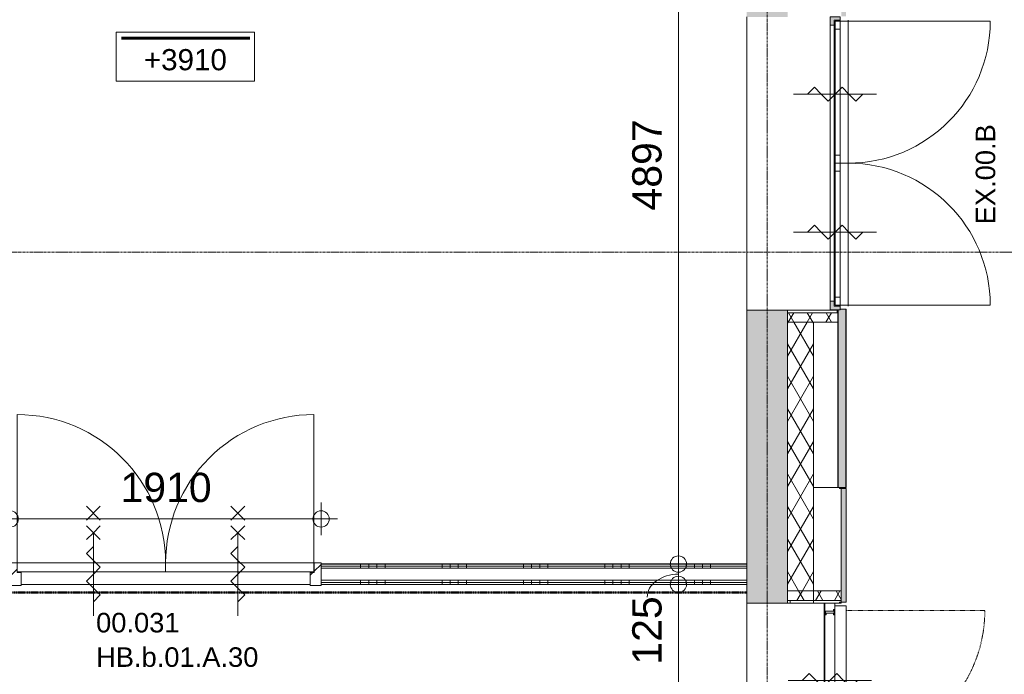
# Model space of a CAD drawing. Header units: millimetres. Extents: x 522 to 75900, y -25803 to 58941.
# Tile 126 of 134: x 48609 to 54657, y 38008 to 42029. Entities that reach past the tile are written whole.
import ezdxf

# ---------------------------------------------------------------- set-up
doc = ezdxf.new("R2010")
doc.units = ezdxf.units.MM
for name, pattern in [('BE_Brand', [10, 5, -2, 1, -2]), ('Dash', [6.35, 3.175, -3.175]), ('Dot', [4.7625, 0, -4.7625]), ('Grid Line', [22.225, 12.7, -3.175, 3.175, -3.175]), ('Overhead', [3.96875, 2.38125, -1.5875])]:
    doc.linetypes.add(name, pattern=pattern)
for name, color, linetype, lineweight in [('00_Algemeen', 7, 'Dot', 9), ('00_Algemeen-100', 7, 'Continuous', 9), ('22_Metselwerk', 7, 'Continuous', 9), ('30_Kozijnen-ramen-deuren', 7, 'Continuous', 9), ('42_Dekvloeren en vloersystemen', 7, 'Continuous', 9)]:
    doc.layers.add(name, color=color, linetype=linetype, lineweight=lineweight)
doc.styles.add('Arial', font='arial.ttf', dxfattribs={"height": 180})
doc.styles.add('Arial_1', font='arial.ttf', dxfattribs={"height": 130})
doc.styles.add('Arial_4', font='arial.ttf', dxfattribs={"height": 120})
doc.dimstyles.new('1_8mm_continuous_mm_zwart', dxfattribs={"dimscale": 304.8, "dimtxt": 183.646692, "dimasz": 0.328084, "dimexe": 0.328084, "dimexo": 0.0625, "dimgap": 0.164042, "dimtad": 1, "dimdec": 0, "dimzin": 0, "dimdsep": 46, "dimtxsty": 'Arial', "dimblk1": 'DOTBLANK', "dimblk2": 'DOTBLANK', "dimsah": 1, "dimcen": 0.09, "dimdle": 0.328084, "dimazin": 0, "dimtfac": 1, "dimtdec": 4, "dimtix": 1, "dimtmove": 0, "dimatfit": 3, "dimfxl": 0.328084, "dimfxlon": 1, "dimtvp": 1, "dimtolj": 1, "dimtzin": 0, "dimarcsym": 2})
doc.dimstyles.new('1_8mm_continuous_mm_zwart_2', dxfattribs={"dimscale": 304.8, "dimtxt": 183.646692, "dimasz": 0.328084, "dimexe": 0.328084, "dimexo": 0.0625, "dimgap": 0.164042, "dimtad": 1, "dimdec": 0, "dimzin": 0, "dimdsep": 46, "dimtxsty": 'Arial', "dimblk1": 'DOTBLANK', "dimblk2": 'DOTBLANK', "dimsah": 1, "dimcen": 0.09, "dimdle": 0.328084, "dimazin": 0, "dimtfac": 1, "dimtdec": 4, "dimtix": 1, "dimtmove": 1, "dimatfit": 3, "dimfxl": 0.328084, "dimfxlon": 1, "dimtvp": 1, "dimtolj": 1, "dimtzin": 0, "dimarcsym": 2})
doc.dimstyles.new('1_8mm_continuous_mm_zwart_3', dxfattribs={"dimscale": 304.8, "dimtxt": 183.646692, "dimasz": 0.328084, "dimexe": 0.328084, "dimexo": 0.0625, "dimgap": 0.164042, "dimtad": 1, "dimdec": 0, "dimzin": 0, "dimdsep": 46, "dimtxsty": 'Arial', "dimblk1": 'DOTBLANK', "dimblk2": 'DOTBLANK', "dimsah": 1, "dimcen": 0.09, "dimdle": 0.328084, "dimazin": 0, "dimtfac": 1, "dimtdec": 4, "dimtix": 1, "dimtmove": 0, "dimatfit": 3, "dimfxl": 0.328084, "dimfxlon": 1, "dimtvp": 1, "dimtolj": 1, "dimtzin": 0, "dimarcsym": 2})
pattern_1 = [(90, (48702.5, 38560), (-500, -1e-11), []), (90, (48752.5, 38560), (-500, -1e-11), []), (90, (48802.5, 38560), (-500, -1e-11), []), (90, (48852.5, 38560), (-500, -1e-11), [])]

# ---------------------------------------------------------------- blocks, each defined once
blk = doc.blocks.new('FRA_R12_AWT_CON_Betonwerk_R20_rvt-1-100 - Plattegrond - Begane grond')
at = {"layer": '22_Metselwerk', "lineweight": 13, "true_color": 0xc0c0c0}
h = blk.add_hatch(dxfattribs=at)
h.set_pattern_fill('FP_141', color=9, style=0, pattern_type=2)
h.set_pattern_definition([(45, (0, 0), (-106.06602, 106.06602), []), (135, (0, 0), (-106.06602, -106.06602), []), (50, (0, 0), (358.6306, -31.3759), [37.5, -412.5]), (355, (0, 0), (-69.3761, 376.0957), [30, -330]), (100.451, (29.9, -2.6), (289.2568, 344.7173), [31.87, -350.571]), (46.184, (0, 100), (533.62, -82.7615), [56.25, -618.75]), (96.636, (44.47, 93.1), (467.3284, 487.0622), [47.805, -525.856]), (351.184, (0, 100), (467.3326, 487.058), [45, -495]), (21, (50, 75), (298.4541, -201.3095), [37.5, -412.5]), (326, (50, 75), (121.6571, 362.5749), [30, -330]), (71.451, (74.87, 58.22), (420.112, 161.2621), [31.87, -350.571]), (37.5, (0, 0), (6.07993, 166.44693), [3.353, -322.647, 3.353, -331.647, -331.25]), (37.5, (0, 0), (6.07993, 166.44693), [-661, 3.353, -327.897]), (7.5, (0, 0), (131.53477, 197.20586), [3.353, -187.647, 3.353, -315.147, -126.25]), (7.5, (0, 0), (131.53477, 197.20586), [-509.5, 3.353, -122.897]), (327.5, (-111.5, 0), (266.91122, -11.27744), [3.353, -121.647, 3.353, -386.647, -517.5]), (327.5, (-111.5, 0), (266.91122, -11.27744), [-515, 3.353, -514.147]), (317.5, (-161.5, 0), (291.5931, 50.0525), [3.353, -159.147, 3.353, -255.647, -367.5]), (317.5, (-161.5, 0), (291.5931, 50.0525), [-421.5, 3.353, -364.147]), (317.5, (-161.5, 0), (291.5931, 50.0525), [3.353, -159.147, 3.353, -255.647, -367.5]), (317.5, (-161.5, 0), (291.5931, 50.0525), [-421.5, 3.353, -364.147])])
h.paths.add_polyline_path([(53171.6, 9850), (53325, 9850), (53325, 10380), (53075, 10380), (53075, 9850)], flags=0)
h.paths.add_polyline_path([(53325, 11420), (53325, 12180), (53075, 12180), (53075, 11420)], flags=0)
h.paths.add_polyline_path([(53075, 13220), (53325, 13220), (53325, 13980), (53075, 13980)], flags=0)
h.paths.add_polyline_path([(53325, 15020), (53325, 15780), (53075, 15780), (53075, 15020)], flags=0)
h.paths.add_polyline_path([(53075, 16820), (53325, 16820), (53325, 17580), (53075, 17580), (53075, 17357.1)], flags=0)
h.paths.add_polyline_path([(53075, 18620), (53325, 18620), (53325, 19380), (53075, 19380), (53075, 18940.1)], flags=0)
h.paths.add_polyline_path([(53325, 20420), (53325, 21180), (53075, 21180), (53075, 20420)], flags=0)
h.paths.add_polyline_path([(53075, 22220), (53325, 22220), (53325, 22980), (53075, 22980)], flags=0)
h.paths.add_polyline_path([(53325, 24020), (53325, 26545), (53075, 26545), (53075, 24020)], flags=0)
h.paths.add_polyline_path([(53325, 27645), (53325, 29445), (53075, 29445), (53075, 27645)], flags=0)
h.paths.add_polyline_path([(53325, 31245), (53325, 33045), (53075, 33045), (53075, 31245)], flags=0)
h.paths.add_polyline_path([(53325, 34845), (53325, 36645), (53075, 36645), (53075, 34845)], flags=0)
h.paths.add_polyline_path([(53171.6, 38445), (53325, 38445), (53325, 40245), (53075, 40245), (53075, 38445)], flags=0)
h.paths.add_polyline_path([(53075, 42045), (53325, 42045), (53325, 43845), (53075, 43845), (53075, 42684.9)], flags=0)
h.paths.add_polyline_path([(53325, 45645), (53325, 53325), (53075, 53325), (53075, 45645), (53171.6, 45645)], flags=0)
at = {"layer": '22_Metselwerk', "lineweight": 13}
for p, q in [((53325, 40245), (53075, 40245)), ((53075, 40245), (53075, 38445)), ((53325, 38445), (53325, 40245)), ((53075, 38445), (53325, 38445))]:
    blk.add_line(p, q, dxfattribs=at)
blk = doc.blocks.new('32_HB_b - 01_A_30_1910x2400_125mm-9753423-100 - Plattegrond - Begane grond')
at = {"layer": '00_Algemeen', "linetype": 'Continuous', "true_color": 0xc0c0c0}
h = blk.add_hatch(dxfattribs=at)
h.set_pattern_fill('FP_98', color=9, style=0, pattern_type=2)
h.set_pattern_definition([(225, (49625.85, 38634.01), (70.71068, -70.71068), [])])
h.paths.add_polyline_path([(-834.2, 81), (-834.2, -58), (-792.2, -58), (-792.2, 2), (-767.2, 2), (-767.2, 81)], flags=0)
h.paths.add_polyline_path([(1008.8, 81), (1008.8, 2), (1033.8, 2), (1033.8, -58), (1075.8, -58), (1075.8, 81)], flags=0)
at = {"layer": '00_Algemeen', "linetype": 'Continuous'}
for p, q in [((-323.2, -243.5), (-323.2, 266.5)), ((564.8, -243.5), (564.8, 266.5)), ((-323.2, 181.2), (-365.6, 138.8)), ((-365.6, 138.8), (-323.2, 96.4)), ((564.8, 181.2), (522.4, 138.8)), ((522.4, 138.8), (564.8, 96.4)), ((-323.2, 96.4), (-280.7, 53.9)), ((564.8, 96.4), (607.3, 53.9)), ((-323.2, 11.5), (-365.6, -30.9)), ((-280.7, 53.9), (-323.2, 11.5)), ((564.8, 11.5), (522.4, -30.9)), ((607.3, 53.9), (564.8, 11.5)), ((-365.6, -30.9), (-323.2, -73.4)), ((522.4, -30.9), (564.8, -73.4)), ((-323.2, -73.4), (-280.7, -115.8)), ((-280.7, -115.8), (-323.2, -158.2)), ((564.8, -73.4), (607.3, -115.8)), ((607.3, -115.8), (564.8, -158.2)), ((-365.6, -201.1), (-323.2, -243.5)), ((-280.7, -201.1), (-323.2, -243.5)), ((522.4, -201.1), (564.8, -243.5)), ((607.3, -201.1), (564.8, -243.5)), ((-323.2, -243.5), (-365.6, -285.9)), ((-323.2, -243.5), (-280.7, -285.9)), ((564.8, -243.5), (522.4, -285.9)), ((564.8, -243.5), (607.3, -285.9)), ((-280.7, -321.1), (-365.6, -405.9)), ((-365.6, -321.1), (-280.7, -405.9)), ((607.3, -321.1), (522.4, -405.9)), ((522.4, -321.1), (607.3, -405.9))]:
    blk.add_line(p, q, dxfattribs=at)
at = {"layer": '30_Kozijnen-ramen-deuren'}
for p, q in [((-834.2, 81), (-767.2, 81)), ((-834.2, -58), (-834.2, 81)), ((-767.2, 81), (-767.2, 2)), ((1008.8, 81), (1075.8, 81)), ((1008.8, 2), (1008.8, 81)), ((1075.8, 81), (1075.8, -58)), ((-792.2, 2), (-792.2, -58)), ((-767.2, 2), (-792.2, 2)), ((1033.8, 2), (1008.8, 2)), ((1033.8, -58), (1033.8, 2)), ((-792.2, -58), (-834.2, -58)), ((1075.8, -58), (1033.8, -58))]:
    blk.add_line(p, q, dxfattribs=at)
blk = doc.blocks.new('32_DO_deurblad_HT_vlak - standaard-8606269-100 - Plattegrond - Begane grond')
at = {"layer": '30_Kozijnen-ramen-deuren'}
for p, q in [((-389.8, 911), (-389.8, 0)), ((496.2, 0), (504, 0))]:
    blk.add_line(p, q, dxfattribs=at)
at = {"layer": '30_Kozijnen-ramen-deuren', "lineweight": 18}
for p, q in [((521.2, 0), (-389.8, 0)), ((-389.8, 0), (-389.8, -55)), ((521.2, -55), (521.2, 0)), ((-389.8, -55), (521.2, -55))]:
    blk.add_line(p, q, dxfattribs=at)
at = {"layer": '30_Kozijnen-ramen-deuren', "linetype": 'Dash'}
blk.add_line((496.2, -55), (504, -55), dxfattribs=at)
at = {"layer": '30_Kozijnen-ramen-deuren'}
blk.add_arc((-389.8, 0), 911, 360, 90, dxfattribs=at)
blk = doc.blocks.new('32_DO_deurblad_HT_vlak - standaard-8606267-100 - Plattegrond - Begane grond')
at = {"layer": '30_Kozijnen-ramen-deuren', "lineweight": 18}
for p, q in [((-389.8, 0), (-389.8, 55)), ((-389.8, 55), (521.2, 55)), ((521.2, 0), (-389.8, 0)), ((521.2, 55), (521.2, 0))]:
    blk.add_line(p, q, dxfattribs=at)
at = {"layer": '30_Kozijnen-ramen-deuren'}
for p, q in [((-389.8, -911), (-389.8, 0)), ((496.2, 0), (504, 0))]:
    blk.add_line(p, q, dxfattribs=at)
at = {"layer": '30_Kozijnen-ramen-deuren', "linetype": 'Dash'}
blk.add_line((496.2, 55), (504, 55), dxfattribs=at)
at = {"layer": '30_Kozijnen-ramen-deuren'}
blk.add_arc((-389.8, 0), 911, 270, 0, dxfattribs=at)
blk = doc.blocks.new('31_DO_A1_DD_e_01 - Jazo p - A1_DD_e_01 - 1800x2800-8810987-100 - Plattegrond - Begane grond')
at = {"layer": '30_Kozijnen-ramen-deuren'}
h = blk.add_hatch(color=256, dxfattribs=at)
h.paths.add_polyline_path([(1020.8, 1), (998.8, 1), (998.8, -34), (968.8, -34), (968.8, -59), (1020.8, -59)], flags=0)
h.paths.add_polyline_path([(-727.2, -34), (-757.2, -34), (-757.2, 1), (-779.2, 1), (-779.2, -59), (-727.2, -59)], flags=0)
at = {"layer": '00_Algemeen', "linetype": 'Continuous'}
for p, q in [((-303.2, 226), (-303.2, -284)), ((544.8, 226), (544.8, -284)), ((-260.7, 98.3), (-303.2, 140.7)), ((587.3, 98.3), (544.8, 140.7)), ((-303.2, 55.9), (-260.7, 98.3)), ((544.8, 55.9), (587.3, 98.3)), ((-345.6, 13.4), (-303.2, 55.9)), ((-303.2, -29), (-345.6, 13.4)), ((502.4, 13.4), (544.8, 55.9)), ((544.8, -29), (502.4, 13.4)), ((-260.7, -71.4), (-303.2, -29)), ((587.3, -71.4), (544.8, -29)), ((-345.6, -156.3), (-303.2, -113.9)), ((-303.2, -113.9), (-260.7, -71.4)), ((502.4, -156.3), (544.8, -113.9)), ((544.8, -113.9), (587.3, -71.4)), ((-303.2, -198.7), (-345.6, -156.3)), ((544.8, -198.7), (502.4, -156.3))]:
    blk.add_line(p, q, dxfattribs=at)
at = {"layer": '30_Kozijnen-ramen-deuren'}
for p, q in [((-779.2, 1), (-779.2, -59)), ((-757.2, 1), (-779.2, 1)), ((-757.2, -34), (-757.2, 1)), ((-757.2, 1), (-752.2, 1)), ((993.8, 1), (998.8, 1)), ((1020.8, 1), (998.8, 1)), ((998.8, 1), (998.8, -34)), ((1020.8, -59), (1020.8, 1)), ((-779.2, -59), (-727.2, -59)), ((-727.2, -34), (-757.2, -34)), ((-727.2, -59), (-727.2, -34)), ((-727.2, -34), (968.8, -34)), ((968.8, -59), (-727.2, -59)), ((998.8, -34), (968.8, -34)), ((968.8, -34), (968.8, -59)), ((968.8, -59), (1020.8, -59))]:
    blk.add_line(p, q, dxfattribs=at)
blk = doc.blocks.new('31_DO_PR dubbel - S1_DD_e_02-9830484-100 - Plattegrond - Begane grond')
at = {"layer": '00_Algemeen', "linetype": 'Continuous', "true_color": 0xc0c0c0}
h = blk.add_hatch(dxfattribs=at)
h.set_pattern_fill('FP_153', color=9, style=0, pattern_type=2)
h.set_pattern_definition([(135, (37665.85, -53666.5), (-70.71068, -70.71068), [])])
h.paths.add_polyline_path([(1020.8, -88.8), (1020.8, -51.5), (980.8, -51.5), (980.8, -59), (970.8, -59), (970.8, -108.5), (955.8, -108.5), (955.8, -111.5), (1020.8, -111.5)], flags=0)
h.paths.add_polyline_path([(-714.2, -108.5), (-729.2, -108.5), (-729.2, -59), (-739.2, -59), (-739.2, -51.5), (-779.2, -51.5), (-779.2, -111.5), (-714.2, -111.5)], flags=0)
at = {"layer": '00_Algemeen', "linetype": 'Continuous'}
for p, q in [((-303.5, 173.5), (-303.5, -336.5)), ((545.2, 173.5), (545.2, -336.5)), ((-261.1, 45.8), (-303.5, 88.2)), ((587.6, 45.8), (545.2, 88.2)), ((-345.9, -39.1), (-303.5, 3.4)), ((-303.5, 3.4), (-261.1, 45.8)), ((502.8, -39.1), (545.2, 3.4)), ((545.2, 3.4), (587.6, 45.8)), ((-303.5, -81.5), (-345.9, -39.1)), ((545.2, -81.5), (502.8, -39.1)), ((-261.1, -123.9), (-303.5, -81.5)), ((587.6, -123.9), (545.2, -81.5)), ((-345.9, -208.8), (-303.5, -166.4)), ((-303.5, -166.4), (-261.1, -123.9)), ((502.8, -208.8), (545.2, -166.4)), ((545.2, -166.4), (587.6, -123.9)), ((-303.5, -251.2), (-345.9, -208.8)), ((545.2, -251.2), (502.8, -208.8))]:
    blk.add_line(p, q, dxfattribs=at)
at = {"layer": '30_Kozijnen-ramen-deuren'}
for p, q in [((-739.2, -51.5), (-779.2, -51.5)), ((-779.2, -51.5), (-779.2, -111.5)), ((-739.2, -59), (-739.2, -51.5)), ((-729.2, -59), (-739.2, -59)), ((-729.2, -108.5), (-729.2, -59)), ((980.8, -59), (970.8, -59)), ((970.8, -59), (970.8, -108.5)), ((1020.8, -51.5), (980.8, -51.5)), ((980.8, -51.5), (980.8, -59)), ((1020.8, -111.5), (1020.8, -51.5)), ((-779.2, -111.5), (-714.2, -111.5)), ((-714.2, -108.5), (-729.2, -108.5)), ((-714.2, -111.5), (-714.2, -108.5)), ((970.8, -108.5), (955.8, -108.5)), ((955.8, -108.5), (955.8, -111.5)), ((955.8, -111.5), (1020.8, -111.5))]:
    blk.add_line(p, q, dxfattribs=at)
blk = doc.blocks.new('31_d_buitendeur_PR_gevelpaneel-d2 - D25-10408441-100 - Plattegrond - Begane grond')
at = {"layer": '30_Kozijnen-ramen-deuren', "linetype": 'Dash'}
for p, q in [((1090.5, 959.4), (1090.5, 107.4)), ((1115.5, -22.6), (1952.5, -22.6)), ((1851.3, -22.6), (1839, -22.6))]:
    blk.add_line(p, q, dxfattribs=at)
at = {"layer": '30_Kozijnen-ramen-deuren', "lineweight": 18}
for p, q in [((1927.5, 107.4), (1060.5, 107.4)), ((1060.5, 107.4), (1060.5, 37.4)), ((1927.5, 37.4), (1927.5, 107.4)), ((1060.5, 37.4), (1927.5, 37.4))]:
    blk.add_line(p, q, dxfattribs=at)
at = {"layer": '30_Kozijnen-ramen-deuren'}
for p, q in [((1090.5, 107.4), (1927.5, 107.4)), ((1826.3, 107.4), (1814, 107.4)), ((1927.5, 37.4), (1090.5, 37.4)), ((1090.5, 37.4), (1090.5, 34.4)), ((1090.5, 34.4), (1115.5, 34.4)), ((1115.5, 29.4), (1105.5, 29.4)), ((1105.5, 29.4), (1105.5, -14.6)), ((1115.5, 34.4), (1115.5, 29.4)), ((1927.5, 29.4), (1927.5, 37.4)), ((1937.5, 29.4), (1927.5, 29.4)), ((1937.5, -14.6), (1937.5, 29.4)), ((1105.5, -14.6), (1115.5, -14.6)), ((1115.5, -14.6), (1115.5, -22.6)), ((1115.5, -22.6), (1952.5, -22.6)), ((1927.5, -19.6), (1927.5, -14.6)), ((1927.5, -14.6), (1937.5, -14.6)), ((1952.5, -19.6), (1927.5, -19.6)), ((1952.5, -22.6), (1952.5, -19.6))]:
    blk.add_line(p, q, dxfattribs=at)
at = {"layer": '30_Kozijnen-ramen-deuren', "linetype": 'Dash'}
blk.add_arc((1090.5, 107.4), 852, 360, 90, dxfattribs=at)
blk = doc.blocks.new('32_gm_Dorpel_Vlak_Sponning - Type 1-10408446-100 - Plattegrond - Begane grond')
at = {"layer": '30_Kozijnen-ramen-deuren'}
for p, q in [((-850, -40), (-850, -35.5)), ((-8.3, -32.5), (-16.7, -32.5)), ((850, -35.5), (850, -40)), ((-835, -92.5), (-828.7, -92.5)), ((8.3, -92.5), (16.7, -92.5)), ((828.7, -92.5), (835, -92.5))]:
    blk.add_line(p, q, dxfattribs=at)
blk = doc.blocks.new('32_Trafo_Louver_Cw - 32_Trafo_Louver_Cw-8704129-100 - Plattegrond - Begane grond')
at = {"layer": '30_Kozijnen-ramen-deuren', "true_color": 0xc0c0c0}
blk.add_hatch(color=9, dxfattribs=at).paths.add_polyline_path([(547.5, 50), (-547.5, 50), (-547.5, 48.1), (547.5, 48.1)], flags=0)
at = {"layer": '30_Kozijnen-ramen-deuren', "true_color": 0xf4f4f4}
for points in [[(547.5, 1), (547.5, 48.1), (-547.5, 48.1), (-547.5, 12.5), (-545, 12.5), (-545, 1), (381.5, 1)], [(547.5, 0), (547.5, 1), (381.5, 0)]]:
    blk.add_hatch(color=7, dxfattribs=at).paths.add_polyline_path(points, flags=0)
at = {"layer": '30_Kozijnen-ramen-deuren', "lineweight": 18}
for p, q in [((547.5, 50), (-547.5, 50)), ((-547.5, 50), (-547.5, 48.1)), ((-547.5, 48.1), (547.5, 48.1)), ((547.5, 48.1), (547.5, 50))]:
    blk.add_line(p, q, dxfattribs=at)
at = {"layer": '30_Kozijnen-ramen-deuren'}
for p, q in [((-547.5, 12.5), (-547.5, 48.1)), ((-545, 1), (547.5, 1)), ((-542.5, 0), (-545, 0)), ((547.5, 0), (-467.5, 0)), ((547.5, 48.1), (547.5, 10))]:
    blk.add_line(p, q, dxfattribs=at)
blk = doc.blocks.new('00_DO_deurblad_trafo - D23-9526336-100 - Plattegrond - Begane grond')
at = {"layer": '30_Kozijnen-ramen-deuren', "lineweight": 18}
for p, q in [((-370.8, 0), (-370.8, 30)), ((-370.8, 30), (-320.8, 30)), ((-320.8, 30), (-320.8, 0)), ((452.2, 0), (452.2, 30)), ((452.2, 30), (502.2, 30)), ((502.2, 30), (502.2, 0))]:
    blk.add_line(p, q, dxfattribs=at)
at = {"layer": '30_Kozijnen-ramen-deuren'}
for p, q in [((-370.8, -1), (-370.8, 0)), ((502.2, 0), (-370.8, 0)), ((452.2, 30), (-320.8, 30)), ((502.2, 0), (502.2, -1)), ((-375.8, -50), (-340.6, -50)), ((-370.8, -50), (-375.8, -50)), ((-370.8, -50), (-370.8, -1)), ((502.2, -1), (-370.8, -1)), ((502.2, -50), (-370.8, -50)), ((-370.8, -50), (-370.8, -923)), ((502.2, -1), (502.2, -50))]:
    blk.add_line(p, q, dxfattribs=at)
at = {"layer": '30_Kozijnen-ramen-deuren', "linetype": 'Dash'}
for p, q in [((-350.8, 30), (482.2, 30)), ((375.9, 30), (-290.2, 30))]:
    blk.add_line(p, q, dxfattribs=at)
at = {"layer": '30_Kozijnen-ramen-deuren'}
blk.add_arc((-370.8, -50), 873, 270, 0, dxfattribs=at)
blk = doc.blocks.new('00_DO_deurblad_trafo - D23-9526337-100 - Plattegrond - Begane grond')
at = {"layer": '30_Kozijnen-ramen-deuren'}
for p, q in [((-370.8, 50), (-370.8, 923)), ((-375.8, 50), (-340.6, 50)), ((-370.8, 50), (-375.8, 50)), ((-370.8, 1), (-370.8, 50)), ((-370.8, 50), (502.2, 50)), ((-370.8, 0), (-370.8, 1)), ((-370.8, 1), (502.2, 1)), ((502.2, 50), (502.2, 1)), ((502.2, 1), (502.2, 0)), ((-370.8, 0), (502.2, 0)), ((452.2, -30), (-320.8, -30))]:
    blk.add_line(p, q, dxfattribs=at)
at = {"layer": '30_Kozijnen-ramen-deuren', "lineweight": 18}
for p, q in [((-370.8, 0), (-370.8, -30)), ((-320.8, -30), (-320.8, 0)), ((452.2, 0), (452.2, -30)), ((502.2, -30), (502.2, 0)), ((-370.8, -30), (-320.8, -30)), ((452.2, -30), (502.2, -30))]:
    blk.add_line(p, q, dxfattribs=at)
at = {"layer": '30_Kozijnen-ramen-deuren', "linetype": 'Dash'}
for p, q in [((-350.8, -30), (482.2, -30)), ((375.9, -30), (-290.2, -30))]:
    blk.add_line(p, q, dxfattribs=at)
at = {"layer": '30_Kozijnen-ramen-deuren'}
blk.add_arc((-370.8, 50), 873, 360, 90, dxfattribs=at)
blk = doc.blocks.new('00_TAG_ROOM_roomtag2 - 5_ volledig met plafondhoogte-11202087-100 - Plattegrond - Begane grond')
at = {"layer": '00_Algemeen', "linetype": 'Continuous'}
for p, q in [((0, -5.7), (0, -2.7)), ((0, -2.7), (8.5, -2.7)), ((0.322, -3.01), (8.215, -3.01)), ((8.5, -2.7), (8.5, -5.7)), ((0.322, -3.033), (8.215, -3.033)), ((0.322, -3.061), (8.215, -3.061)), ((0.322, -3.095), (8.215, -3.095)), ((0.322, -3.123), (8.215, -3.123)), ((8.5, -5.7), (0, -5.7))]:
    blk.add_line(p, q, dxfattribs=at)
blk = doc.blocks.new('DIMBLOCK83-100 - Plattegrond - Begane grond')
at = {"layer": '00_Algemeen-100', "transparency": 16777216}
for p, q in [((52554.9, 38560), (52754.9, 38560)), ((52654.9, 38560), (52554.9, 38560)), ((52654.9, 36400), (52654.9, 38560)), ((52554.9, 36400), (52754.9, 36400)), ((52654.9, 36400), (52554.9, 36400))]:
    blk.add_line(p, q, dxfattribs=at)
for centre in [(52654.9, 38560), (52654.9, 36400)]:
    blk.add_circle(centre, 50, dxfattribs=at)
at = {"layer": '00_Algemeen-100', "color": 0, "transparency": 16777216, "insert": (52371.2, 37203.1), "char_height": 180, "width": 664.518, "attachment_point": 1, "rotation": 90, "line_spacing_factor": 0.941778, "style": 'Arial'}
blk.add_mtext('2160', dxfattribs=at)
blk = doc.blocks.new('_DotBlank')
at = {"color": 0, "linetype": 'ByBlock', "lineweight": -2}
blk.add_line((-0.5, 0), (-1, 0), dxfattribs=at)
blk.add_circle((0, 0), 0.5, dxfattribs=at)
blk = doc.blocks.new('DIMBLOCK84-100 - Plattegrond - Begane grond')
at = {"layer": '00_Algemeen-100', "transparency": 16777216}
for p, q in [((52554.9, 38685), (52754.9, 38685)), ((52654.9, 38685), (52554.9, 38685)), ((52654.9, 38560), (52654.9, 38685)), ((52554.9, 38560), (52754.9, 38560)), ((52654.9, 38560), (52554.9, 38560))]:
    blk.add_line(p, q, dxfattribs=at)
for centre in [(52654.9, 38685), (52654.9, 38560)]:
    blk.add_circle(centre, 50, dxfattribs=at)
blk.add_ellipse((52654.9, 38482.4), major_axis=(191.3, 0), ratio=0.732336, start_param=1.570796, end_param=3.141593, dxfattribs=at)
at = {"layer": '00_Algemeen-100', "color": 0, "transparency": 16777216, "insert": (52371.2, 38067.1), "char_height": 180, "width": 498.389, "attachment_point": 1, "rotation": 90, "line_spacing_factor": 0.941778, "style": 'Arial'}
blk.add_mtext('125', dxfattribs=at)
blk = doc.blocks.new('DIMBLOCK85-100 - Plattegrond - Begane grond')
at = {"layer": '00_Algemeen-100', "transparency": 16777216}
for p, q in [((52554.9, 43582.5), (52754.9, 43582.5)), ((52654.9, 43582.5), (52554.9, 43582.5)), ((52654.9, 38685), (52654.9, 43582.5)), ((52554.9, 38685), (52754.9, 38685)), ((52654.9, 38685), (52554.9, 38685))]:
    blk.add_line(p, q, dxfattribs=at)
for centre in [(52654.9, 43582.5), (52654.9, 38685)]:
    blk.add_circle(centre, 50, dxfattribs=at)
at = {"layer": '00_Algemeen-100', "color": 0, "transparency": 16777216, "insert": (52371.2, 40856.9), "char_height": 180, "width": 664.518, "attachment_point": 1, "rotation": 90, "line_spacing_factor": 0.941778, "style": 'Arial'}
blk.add_mtext('4897', dxfattribs=at)
blk = doc.blocks.new('DIMBLOCK354-100 - Plattegrond - Begane grond')
at = {"layer": '00_Algemeen-100', "transparency": 16777216}
for p, q in [((48550, 39062.1), (48550, 38862.1)), ((48550, 38962.1), (48550, 39062.1)), ((50460, 39062.1), (50460, 38862.1)), ((50460, 38962.1), (50460, 39062.1)), ((48550, 38962.1), (50560, 38962.1))]:
    blk.add_line(p, q, dxfattribs=at)
for centre in [(48550, 38962.1), (50460, 38962.1)]:
    blk.add_circle(centre, 50, dxfattribs=at)
at = {"layer": '00_Algemeen-100', "color": 0, "transparency": 16777216, "insert": (49228.1, 39245.8), "char_height": 180, "width": 664.518, "attachment_point": 1, "line_spacing_factor": 0.941778, "style": 'Arial'}
blk.add_mtext('1910', dxfattribs=at)

msp = doc.modelspace()

# ---------------------------------------------------------------- hatches: boundary and pattern name
at = {"layer": '22_Metselwerk', "true_color": 0xc0c0c0}
h = msp.add_hatch(dxfattribs=at)
h.set_pattern_fill('FP_65', color=9, angle=225, style=0, pattern_type=2)
h.set_pattern_definition([(45, (0, 0), (-88.38835, 88.38835), []), (45, (3e-13, 88.39), (-88.38835, 88.38835), [62.5, -312.5])])
h.paths.add_polyline_path([(53655, 27650), (53685, 27650), (53685, 28350), (53655, 28350), (53655, 28042.3)], flags=0)
h.paths.add_polyline_path([(53655, 31250), (53685, 31250), (53685, 31950), (53655, 31950), (53655, 31406.1)], flags=0)
h.paths.add_polyline_path([(53655, 34850), (53685, 34850), (53685, 35550), (53655, 35550)], flags=0)
h.paths.add_polyline_path([(53685, 38450), (53685, 39150), (53655, 39150), (53655, 38450)], flags=0)
h.paths.add_polyline_path([(53685, 42050), (53685, 42750), (53655, 42750), (53655, 42050)], flags=0)
h.paths.add_polyline_path([(53685, 45650), (53685, 46350), (53655, 46350), (53655, 45650)], flags=0)
h.paths.add_polyline_path([(53685, 47450), (53685, 48150), (53655, 48150), (53655, 47450)], flags=0)
h.paths.add_polyline_path([(53685, 49250), (53685, 49950), (53655, 49950), (53655, 49250)], flags=0)
h.paths.add_polyline_path([(53685, 51050), (53685, 51750), (53655, 51750), (53655, 51050)], flags=0)
h.paths.add_polyline_path([(53655, 52850), (53685, 52850), (53685, 53355.7), (53655, 53385.7), (53655, 53145.3)], flags=0)
h = msp.add_hatch(dxfattribs=at)
h.set_pattern_fill('FP_205', color=9, angle=-90, style=0, pattern_type=2)
h.set_pattern_definition([(270, (53280, 40245), (500, 3e-14), []), (270, (53230, 40245), (500, 3e-14), []), (270, (53180, 40245), (500, 3e-14), []), (270, (53130, 40245), (500, 3e-14), [])])
h.paths.add_polyline_path([(53577.7, 40229), (53635, 40229), (53635, 40245), (53325, 40245), (53325, 40229)], flags=0)
h = msp.add_hatch(dxfattribs=at)
h.set_pattern_fill('FP_2', color=9, angle=240, style=0, pattern_type=2)
h.set_pattern_definition([(60, (0, 0), (-86.60254, 50), []), (120, (0, 0), (-86.60254, -50), [])])
h.paths.add_polyline_path([(53325, 40170), (53635, 40170), (53635, 40229), (53325, 40229)], flags=0)
h = msp.add_hatch(dxfattribs=at)
h.set_pattern_fill('FP_2', color=9, angle=240, style=0, pattern_type=2)
h.set_pattern_definition([(60, (0, 0), (-86.60254, 50), []), (120, (0, 0), (-86.60254, -50), [])])
h.paths.add_polyline_path([(53325, 38520), (53485, 38520), (53485, 40170), (53325, 40170), (53325, 38727.4)], flags=0)
at = {"layer": '22_Metselwerk', "true_color": 0x808080}
h = msp.add_hatch(dxfattribs=at)
h.set_pattern_fill('FP_43', color=8, angle=-90, style=0, pattern_type=2)
h.set_pattern_definition(pattern_1)
h.paths.add_polyline_path([(53075, 38660), (53075, 38672.5), (50460, 38672.5), (50460, 38660), (52765.4, 38660)], flags=0)
h.paths.add_polyline_path([(48550, 38660), (48550, 38672.5), (46817.5, 38672.5), (46817.5, 38660), (47891.4, 38660)], flags=0)
h.paths.add_polyline_path([(44907.5, 38660), (44907.5, 38672.5), (44030, 38672.5), (44030, 38660), (44642, 38660)], flags=0)
h = msp.add_hatch(dxfattribs=at)
h.set_pattern_fill('FP_43', color=8, angle=-90, style=0, pattern_type=2)
h.set_pattern_definition(pattern_1)
h.paths.add_polyline_path([(53075, 38672.5), (53075, 38685), (50460, 38685), (50460, 38672.5), (52765.4, 38672.5)], flags=0)
h.paths.add_polyline_path([(48550, 38672.5), (48550, 38685), (46817.5, 38685), (46817.5, 38672.5), (47891.4, 38672.5)], flags=0)
h.paths.add_polyline_path([(44907.5, 38672.5), (44907.5, 38685), (44042.5, 38685), (44042.5, 38672.5), (44642, 38672.5)], flags=0)
h = msp.add_hatch(dxfattribs=at)
h.set_pattern_fill('FP_43', color=8, angle=-90, style=0, pattern_type=2)
h.set_pattern_definition(pattern_1)
h.paths.add_polyline_path([(53075, 38560), (53075, 38572.5), (50460, 38572.5), (50460, 38560), (52765.4, 38560)], flags=0)
h.paths.add_polyline_path([(48550, 38560), (48550, 38572.5), (46817.5, 38572.5), (46817.5, 38560), (47891.4, 38560)], flags=0)
h.paths.add_polyline_path([(44907.5, 38560), (44907.5, 38572.5), (43930, 38572.5), (43930, 38560), (44642, 38560)], flags=0)
h = msp.add_hatch(dxfattribs=at)
h.set_pattern_fill('FP_43', color=8, angle=-90, style=0, pattern_type=2)
h.set_pattern_definition(pattern_1)
h.paths.add_polyline_path([(53075, 38572.5), (53075, 38585), (50460, 38585), (50460, 38572.5), (52765.4, 38572.5)], flags=0)
h.paths.add_polyline_path([(48550, 38572.5), (48550, 38585), (46817.5, 38585), (46817.5, 38572.5), (47891.4, 38572.5)], flags=0)
h.paths.add_polyline_path([(44907.5, 38572.5), (44907.5, 38585), (43942.5, 38585), (43942.5, 38572.5), (44642, 38572.5)], flags=0)
at = {"layer": '22_Metselwerk', "true_color": 0xc0c0c0}
h = msp.add_hatch(dxfattribs=at)
h.set_pattern_fill('FP_9', color=9, angle=-120, style=0, pattern_type=2)
h.set_pattern_definition([(60, (0, 0), (-86.60254, 50), []), (120, (0, 0), (-86.60254, -50), [])])
h.paths.add_polyline_path([(53577.7, 38461), (53655, 38461), (53655, 38520), (53325, 38520), (53325, 38461)], flags=0)
h = msp.add_hatch(dxfattribs=at)
h.set_pattern_fill('FP_204', color=9, angle=-90, style=0, pattern_type=2)
h.set_pattern_definition([(90, (53690, 38445), (-500, 3e-14), []), (90, (53740, 38445), (-500, 3e-14), []), (90, (53790, 38445), (-500, 3e-14), []), (90, (53840, 38445), (-500, 3e-14), [])])
h.paths.add_polyline_path([(53325, 38445), (53655, 38445), (53655, 38461), (53325, 38461)], flags=0)

# ---------------------------------------------------------------- linework, layer by layer
at = {"layer": '00_Algemeen', "color": 16, "linetype": 'Grid Line', "true_color": 0x800000}
for p, q in [((53200, 4084), (53200, 58341)), ((5155.6, 40600), (57181.4, 40600))]:
    msp.add_line(p, q, dxfattribs=at)
at = {"layer": '00_Algemeen', "linetype": 'Overhead'}
for p, q in [((53075, 42047.5), (53075, 40247.5)), ((53075, 38447.5), (53075, 36647.5))]:
    msp.add_line(p, q, dxfattribs=at)
at = {"layer": '00_Algemeen', "linetype": 'Continuous'}
for p, q in [((53325, 40245), (53325, 38445)), ((53325, 40170), (53635, 40170)), ((53485, 38445), (53485, 40170)), ((53655, 38520), (53325, 38520)), ((53655, 38445), (53655, 38520))]:
    msp.add_line(p, q, dxfattribs=at)
at = {"layer": '00_Algemeen', "color": 82, "linetype": 'BE_Brand', "lineweight": 50, "true_color": 0x46cc0d}
msp.add_line((43825, 38510), (53075, 38510), dxfattribs=at)
at = {"layer": '22_Metselwerk'}
for p, q in [((53635, 40245), (53325, 40245)), ((53635, 40229), (53325, 40229)), ((53635, 40170), (53635, 40245)), ((53645, 39155), (53485, 39155)), ((53645, 39150), (53645, 39155)), ((53685, 39150), (53645, 39150)), ((53655, 38520), (53655, 39150)), ((53685, 38450), (53685, 39150)), ((53075, 38685), (50460, 38685)), ((50460, 38685), (50460, 38560)), ((50460, 38672.5), (53075, 38672.5)), ((50460, 38660), (53075, 38660)), ((53075, 38560), (53075, 38685)), ((50460, 38585), (53075, 38585)), ((50460, 38572.5), (53075, 38572.5)), ((50460, 38560), (53075, 38560)), ((53655, 38461), (53325, 38461)), ((53325, 38445), (53655, 38445)), ((53645, 38445), (53645, 38450)), ((53645, 38450), (53685, 38450))]:
    msp.add_line(p, q, dxfattribs=at)
at = {"layer": '42_Dekvloeren en vloersystemen', "color": 7, "true_color": 0xffffff}
for p, q in [((53074.5, 38686), (53074.5, 40247.5)), ((53075, 40245), (53075, 40247.5)), ((50416, 38686), (50418, 38686)), ((50460, 38686), (53074.5, 38686)), ((50393, 38560), (48617, 38560)), ((48617, 38560), (50393, 38560)), ((50393, 38560), (48617, 38560)), ((53075, 38432.4), (53075, 38445)), ((53551, 36655), (53551, 38445))]:
    msp.add_line(p, q, dxfattribs=at)

# ---------------------------------------------------------------- block references
at = {"lineweight": 5}
msp.add_blockref('FRA_R12_AWT_CON_Betonwerk_R20_rvt-1-100 - Plattegrond - Begane grond', (0, 0), dxfattribs=at)
at = {"layer": '00_Algemeen', "linetype": 'Continuous', "xscale": 99.99999999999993, "yscale": 99.99999999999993, "zscale": 99.99999999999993}
msp.add_blockref('00_TAG_ROOM_roomtag2 - 5_ volledig met plafondhoogte-11202087-100 - Plattegrond - Begane grond', (49201.1, 42222.2), dxfattribs=at)
at = {"layer": '30_Kozijnen-ramen-deuren'}
for name, p, rotation in [('31_DO_A1_DD_e_01 - Jazo p - A1_DD_e_01 - 1800x2800-8810987-100 - Plattegrond - Begane grond', (53646.5, 41268.3), 269.9999999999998), ('00_DO_deurblad_trafo - D23-9526337-100 - Plattegrond - Begane grond', (53647.5, 41649.7), 269.9999999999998), ('00_DO_deurblad_trafo - D23-9526336-100 - Plattegrond - Begane grond', (53647.5, 40645.3), 89.99999999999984), ('32_Trafo_Louver_Cw - 32_Trafo_Louver_Cw-8704129-100 - Plattegrond - Begane grond', (53635, 39702.5), 269.9999999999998), ('32_DO_deurblad_HT_vlak - standaard-8606267-100 - Plattegrond - Begane grond', (50026.2, 38692), 180), ('32_HB_b - 01_A_30_1910x2400_125mm-9753423-100 - Plattegrond - Begane grond', (49625.8, 38634), 180), ('31_DO_PR dubbel - S1_DD_e_02-9830484-100 - Plattegrond - Begane grond', (53666.5, 37665.8), 270), ('31_d_buitendeur_PR_gevelpaneel-d2 - D25-10408441-100 - Plattegrond - Begane grond', (53577.6, 39489.2), 270), ('32_gm_Dorpel_Vlak_Sponning - Type 1-10408446-100 - Plattegrond - Begane grond', (53647.5, 37545), 270)]:
    msp.add_blockref(name, p, dxfattribs=dict(at, rotation=rotation))
msp.add_blockref('32_DO_deurblad_HT_vlak - standaard-8606269-100 - Plattegrond - Begane grond', (48983.8, 38692), dxfattribs=at)

# ---------------------------------------------------------------- texts
at = {"layer": '00_Algemeen', "linetype": 'Continuous', "attachment_point": 1}
for s, insert, char_height, width, style in [('+3910', (49371.2, 41848.3), 130, 609.282, 'Arial_1'), ('00.031', (49077.8, 38385), 120, 665.401, 'Arial_4'), ('HB.b.01.A.30', (49077.8, 38173.4), 120, 1298.734, 'Arial_4')]:
    msp.add_mtext(s, dxfattribs=dict(at, insert=insert, char_height=char_height, width=width, style=style))
at = {"layer": '00_Algemeen', "linetype": 'Continuous', "insert": (54480.9, 40771.9), "char_height": 120, "width": 793.671, "attachment_point": 1, "rotation": 90, "style": 'Arial_4'}
msp.add_mtext('EX.00.B', dxfattribs=at)

# ---------------------------------------------------------------- dimensions: what is measured, and where the dimension line sits
at = {"layer": '00_Algemeen', "linetype": 'Continuous'}
for base, p1, p2, override, picture, middle in [((52654.9043, 43582.5), (52554.9043, 38685.0075), (52554.9043, 43582.5), {"dimpost": '<>', "dimfxl": 4897.492474}, 'DIMBLOCK85-100 - Plattegrond - Begane grond', (52513.0012, 41133.7538)), ((52654.9, 38560), (52554.9, 36400), (52554.9, 38560), {"dimpost": '<>', "dimfxl": 2160}, 'DIMBLOCK83-100 - Plattegrond - Begane grond', (52513, 37480))]:
    dim = msp.add_linear_dim(base=base, p1=p1, p2=p2, angle=90, dimstyle='1_8mm_continuous_mm_zwart', override=override, dxfattribs=at)
    dim.commit()
    dim.dimension.update_dxf_attribs({"geometry": picture, "text_midpoint": middle})
dim = msp.add_linear_dim(base=(50460, 38962.1), p1=(48550, 39062.1), p2=(50460, 39062.1), dimstyle='1_8mm_continuous_mm_zwart_3', override={"dimpost": '<>', "dimfxl": 1910}, dxfattribs=at)
dim.commit()
dim.dimension.update_dxf_attribs({"geometry": 'DIMBLOCK354-100 - Plattegrond - Begane grond', "text_midpoint": (49505, 39104)})
dim = msp.add_linear_dim(base=(52654.9, 38685), p1=(52554.9, 38560), p2=(52554.9, 38685), angle=90, dimstyle='1_8mm_continuous_mm_zwart_2', override={"dimpost": '<>', "dimfxl": 125}, dxfattribs=at)
dim.commit()
dim.dimension.update_dxf_attribs({"geometry": 'DIMBLOCK84-100 - Plattegrond - Begane grond', "text_midpoint": (52491.2, 38316.3), "dimtype": 160, "text_rotation": 90})

doc.saveas('drawing.dxf')
